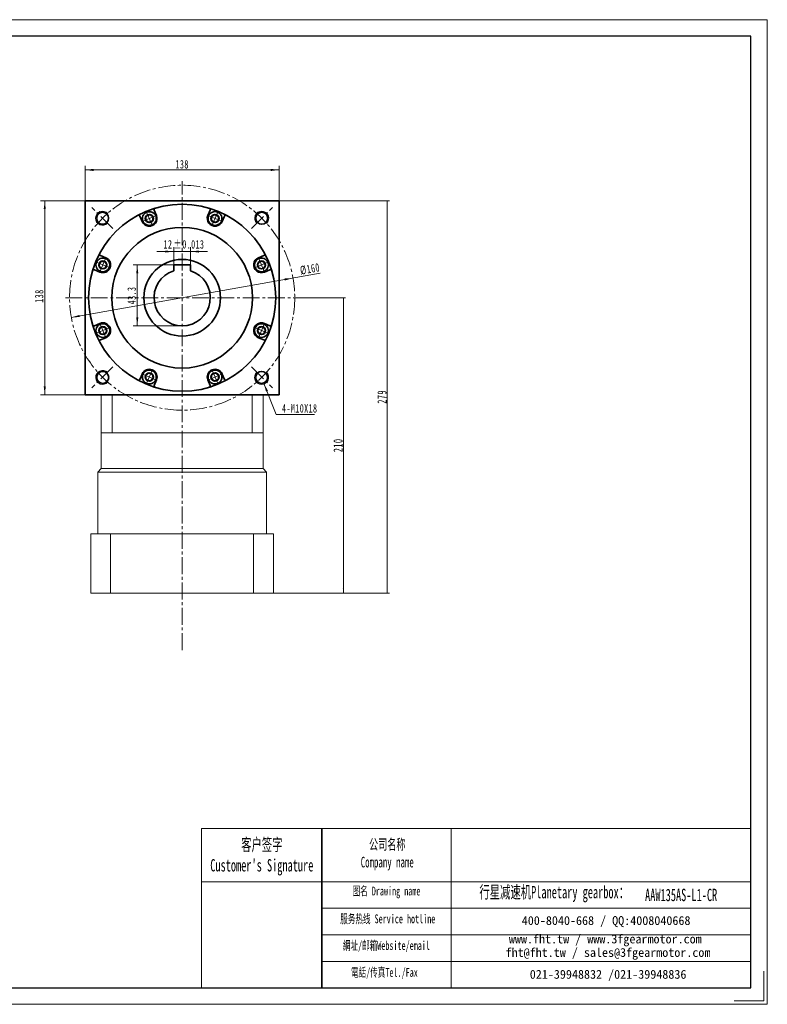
# Model space of a CAD drawing. Header units: millimetres. Extents: x -475 to 515, y -283 to 417.
# Tile 3 of 3: x -16 to 515, y -283 to 417. Entities that reach past the tile are written whole.
import ezdxf

# ---------------------------------------------------------------- set-up
doc = ezdxf.new("R2010")
doc.units = ezdxf.units.MM
doc.set_wipeout_variables(frame=1)
doc.linetypes.add('点画线', pattern=[18, 12, -2, 2, -2])
doc.layers.get('0').update_dxf_attribs({"lineweight": 35})
for name, color, linetype, lineweight in [('7标注层', 4, 'Continuous', 18), ('SLD-0', 7, 'Continuous', 18), ('中心线层', 1, '点画线', 18), ('图框_外框线', 7, 'Continuous', 18), ('尺寸线层', 3, 'Continuous', 18), ('粗实线层', 7, 'Continuous', 35)]:
    doc.layers.add(name, color=color, linetype=linetype, lineweight=lineweight)
doc.styles.add('SLDTEXTSTYLE4', font='txt', dxfattribs={"width": 0.611111})
doc.styles.add('标准', font='txt', dxfattribs={"width": 0.667})
doc.dimstyles.new('a4-1-1', dxfattribs={"dimtxt": 3, "dimasz": 3, "dimexe": 1.5, "dimexo": 0, "dimgap": 0.5, "dimtad": 1, "dimdec": 3, "dimdsep": 46, "dimtxsty": '标准', "dimblk": '_CAXARROW', "dimcen": 0, "dimdle": 6, "dimazin": 2, "dimtfac": 0.707107, "dimtdec": 3, "dimtix": 1, "dimtmove": 2, "dimatfit": 3, "dimfxl": 0, "dimfrac": 2, "dimtolj": 1, "dimarcsym": 0})

# ---------------------------------------------------------------- blocks, each defined once
blk = doc.blocks.new('*X2')
at = {"layer": '尺寸线层', "linetype": 'Continuous'}
for points in [[(2.02, 288.74), (2.77, 282.74), (1.27, 282.74)], [(2.02, 150.74), (2.77, 156.74), (1.27, 156.74)]]:
    blk.add_hatch(color=0, dxfattribs=at).paths.add_polyline_path(points, flags=0)
at = {"layer": '尺寸线层', "color": 0, "linetype": 'Continuous'}
for p, q in [((32.91, 288.74), (-0.98, 288.74)), ((2.02, 288.74), (2.02, 150.74)), ((32.91, 150.74), (-0.98, 150.74))]:
    blk.add_line(p, q, dxfattribs=at)
at = {"layer": '尺寸线层', "color": 0, "insert": (-1.94, 220.94), "char_height": 6, "width": 15.558, "attachment_point": 5, "rotation": 90, "line_spacing_factor": 1.15057, "style": '标准'}
blk.add_mtext('\\T1.1;138', dxfattribs=at)
blk = doc.blocks.new('_CAXARROW')
blk.add_hatch(color=0).paths.add_polyline_path([(0, 0), (-1, 0.125), (-1, -0.125)], flags=0)
blk = doc.blocks.new('*X3')
at = {"layer": '尺寸线层', "linetype": 'Continuous'}
for points in [[(30.66, 310.66), (36.66, 311.41), (36.66, 309.91)], [(168.66, 310.66), (162.66, 311.41), (162.66, 309.91)]]:
    blk.add_hatch(color=0, dxfattribs=at).paths.add_polyline_path(points, flags=0)
at = {"layer": '尺寸线层', "color": 0, "linetype": 'Continuous'}
for p, q in [((30.66, 286.49), (30.66, 313.66)), ((30.66, 310.66), (168.66, 310.66)), ((168.66, 286.49), (168.66, 313.66))]:
    blk.add_line(p, q, dxfattribs=at)
at = {"layer": '尺寸线层', "color": 0, "insert": (99.66, 314.63), "char_height": 6, "width": 15.558, "attachment_point": 5, "line_spacing_factor": 1.15057, "style": '标准'}
blk.add_mtext('\\T1.1;138', dxfattribs=at)
blk = doc.blocks.new('*X18')
at = {"layer": '尺寸线层', "linetype": 'Continuous'}
for points in [[(178.42, 233.75), (172.64, 231.96), (172.38, 233.44)], [(20.89, 205.73), (26.93, 206.04), (26.67, 207.52)]]:
    blk.add_hatch(color=0, dxfattribs=at).paths.add_polyline_path(points, flags=0)
at = {"layer": '尺寸线层', "color": 0, "linetype": 'Continuous'}
blk.add_line((197.67, 237.18), (20.89, 205.73), dxfattribs=at)
at = {"layer": '尺寸线层', "color": 0, "insert": (190.49, 240.2), "char_height": 6, "width": 26.1925, "attachment_point": 5, "rotation": 10.08641, "line_spacing_factor": 1.15057, "style": '标准'}
blk.add_mtext('\\T1.1;%%C160', dxfattribs=at)
blk = doc.blocks.new('*X22')
at = {"layer": '尺寸线层', "linetype": 'Continuous'}
blk.add_hatch(color=0, dxfattribs=at).paths.add_polyline_path([(-9.87, 22.08), (-6.98, 16.77), (-8.38, 16.22)], flags=0)
at = {"layer": '尺寸线层', "color": 0, "linetype": 'Continuous'}
blk.add_line((-9.87, 22.08), (-1.21, 0), dxfattribs=at)
at = {"layer": '尺寸线层', "color": 0}
for p, q in [((-1.21, 0), (0, 0)), ((0, 0), (26.16, 0)), ((0, 0), (0, 0))]:
    blk.add_line(p, q, dxfattribs=at)
at = {"layer": '尺寸线层', "color": 0, "insert": (3, 1.2), "char_height": 6, "width": 46.3194, "attachment_point": 7, "line_spacing_factor": 1.15057, "style": '标准'}
blk.add_mtext('\\T1.1;4-M10X18', dxfattribs=at)
blk = doc.blocks.new('*X26')
at = {"layer": '中心线层', "linetype": '点画线', "lineweight": 18}
for p, q in [((-5.64, 0), (5.64, 0)), ((0, -5.64), (0, 5.64))]:
    blk.add_line(p, q, dxfattribs=at)
at = {"layer": '粗实线层'}
for p, q in [((-2.89, 0), (-1.44, 2.5)), ((-2.89, 0), (-1.44, -2.5)), ((-1.44, 2.5), (1.44, 2.5)), ((2.89, 0), (1.44, 2.5)), ((2.89, 0), (1.44, 2.5)), ((2.89, 0), (1.44, -2.5)), ((-1.44, -2.5), (1.44, -2.5))]:
    blk.add_line(p, q, dxfattribs=at)
blk.add_circle((0, 0), 2.89, dxfattribs=at)
for start, end in [(0, 180), (180, 360)]:
    blk.add_arc((0, 0), 4.89, start, end, dxfattribs=at)
blk = doc.blocks.new('*X28')
at = {"layer": '尺寸线层', "color": 0, "char_height": 6, "attachment_point": 1, "line_spacing_factor": 1.15057, "style": '标准'}
for s, insert, width in [('\\T1.1;12', (86.4, 260.75), 106.028), ('\\T1.1;%%P0.013', (93.45, 260.75), 83.0685)]:
    blk.add_mtext(s, dxfattribs=dict(at, insert=insert, width=width))
blk = doc.blocks.new('*X27')
at = {"layer": '尺寸线层', "linetype": 'Continuous'}
for points in [[(93.66, 252.6), (87.66, 251.85), (87.66, 253.35)], [(105.66, 252.6), (111.66, 251.85), (111.66, 253.35)]]:
    blk.add_hatch(color=0, dxfattribs=at).paths.add_polyline_path(points, flags=0)
at = {"layer": '尺寸线层', "color": 0, "linetype": 'Continuous'}
for p, q in [((117.66, 252.6), (81.66, 252.6)), ((93.66, 243.04), (93.66, 255.6)), ((105.66, 243.04), (105.66, 255.6))]:
    blk.add_line(p, q, dxfattribs=at)
at = {"layer": '尺寸线层', "color": 0}
blk.add_blockref('*X28', (0, 0), dxfattribs=at)
blk = doc.blocks.new('*X29')
at = {"layer": '尺寸线层', "linetype": 'Continuous'}
for points in [[(67.75, 243.04), (68.5, 237.04), (67, 237.04)], [(67.75, 199.74), (68.5, 205.74), (67, 205.74)]]:
    blk.add_hatch(color=0, dxfattribs=at).paths.add_polyline_path(points, flags=0)
at = {"layer": '尺寸线层', "color": 0, "linetype": 'Continuous'}
for p, q in [((93.66, 243.04), (64.75, 243.04)), ((67.75, 243.04), (67.75, 199.74)), ((99.66, 199.74), (64.75, 199.74))]:
    blk.add_line(p, q, dxfattribs=at)
at = {"layer": '尺寸线层', "color": 0, "insert": (63.78, 221.39), "char_height": 6, "width": 22.2122, "attachment_point": 5, "rotation": 90, "line_spacing_factor": 1.15057, "style": '标准'}
blk.add_mtext('\\T1.1;43.3', dxfattribs=at)
blk = doc.blocks.new('*X39')
at = {"layer": '尺寸线层', "linetype": 'Continuous'}
for points in [[(245.4, 288.74), (245.03, 285.74), (245.78, 285.74)], [(245.4, 9.74), (245.03, 12.74), (245.78, 12.74)]]:
    blk.add_hatch(color=0, dxfattribs=at).paths.add_polyline_path(points, flags=0)
at = {"layer": '尺寸线层', "color": 0, "linetype": 'Continuous'}
for p, q in [((168.66, 288.74), (246.9, 288.74)), ((245.4, 9.74), (245.4, 288.74)), ((164.66, 9.74), (246.9, 9.74))]:
    blk.add_line(p, q, dxfattribs=at)
at = {"layer": '尺寸线层', "color": 0, "insert": (241.69, 149.24), "char_height": 6.5, "width": 17.1826, "attachment_point": 5, "rotation": 90, "line_spacing_factor": 1.15057, "style": '标准'}
blk.add_mtext('\\T1.1;279', dxfattribs=at)
blk = doc.blocks.new('*X40')
at = {"layer": '尺寸线层', "linetype": 'Continuous'}
for points in [[(214.2, 219.74), (214.58, 216.74), (213.83, 216.74)], [(214.2, 9.74), (214.58, 12.74), (213.83, 12.74)]]:
    blk.add_hatch(color=0, dxfattribs=at).paths.add_polyline_path(points, flags=0)
at = {"layer": '尺寸线层', "color": 0, "linetype": 'Continuous'}
for p, q in [((182.66, 219.74), (215.7, 219.74)), ((214.2, 219.74), (214.2, 9.74)), ((164.66, 9.74), (215.7, 9.74))]:
    blk.add_line(p, q, dxfattribs=at)
at = {"layer": '尺寸线层', "color": 0, "insert": (210.49, 114.74), "char_height": 6.5, "width": 17.5576, "attachment_point": 5, "rotation": 90, "line_spacing_factor": 1.15057, "style": '标准'}
blk.add_mtext('\\T1.1;210', dxfattribs=at)

msp = doc.modelspace()

# ---------------------------------------------------------------- linework, layer by layer
at = {"color": 7, "linetype": 'Continuous', "lineweight": 15}
for p, q in [((42.1563, 150.7421), (42.1563, 123.7421)), ((49.9598, 123.7421), (49.9598, 150.7421)), ((149.3529, 150.7421), (149.3529, 123.7421)), ((157.1563, 123.7421), (157.1563, 150.7421)), ((42.1563, 123.7421), (42.1563, 98.2421)), ((42.1563, 123.7421), (49.9598, 123.7421)), ((99.6563, 123.7421), (49.9598, 123.7421)), ((149.3529, 123.7421), (99.6563, 123.7421)), ((149.3529, 123.7421), (157.1563, 123.7421)), ((157.1563, 98.2421), (157.1563, 123.7421)), ((42.1563, 98.2421), (39.6563, 95.7421)), ((42.1563, 98.2421), (99.6563, 98.2421)), ((99.6563, 98.2421), (157.1563, 98.2421)), ((159.6563, 95.7421), (157.1563, 98.2421)), ((39.6563, 95.7421), (39.6563, 51.7421)), ((39.6563, 95.7421), (159.6563, 95.7421)), ((159.6563, 51.7421), (159.6563, 95.7421)), ((34.6563, 51.7421), (34.6563, 9.7421)), ((48.8503, 51.7421), (34.6563, 51.7421)), ((48.8503, 9.7421), (48.8503, 51.7421)), ((150.4623, 51.7421), (48.8503, 51.7421)), ((150.4623, 51.7421), (150.4623, 9.7421)), ((164.6563, 51.7421), (150.4623, 51.7421)), ((164.6563, 9.7421), (164.6563, 51.7421)), ((34.6563, 9.7421), (48.8503, 9.7421)), ((150.4623, 9.7421), (48.8503, 9.7421)), ((150.4623, 9.7421), (164.6563, 9.7421))]:
    msp.add_line(p, q, dxfattribs=at)
msp.add_line((198.8155, -157.8121), (198.8155, -271.0072))
for centre, start, end in [((43.078, 276.3008), 43.2191625, 315.1591555), ((156.2347, 276.3008), 313.1992681, 224.8408445), ((43.1959, 163.0657), 46.7509794, 316.9002039), ((156.1167, 163.0657), 133.2490206, 46.6813654)]:
    msp.add_arc(centre, 5, start, end, dxfattribs=at)
at = {"layer": '7标注层', "color": 0}
msp.add_line((113.4275, -157.8121), (113.4275, -270.9878), dxfattribs=at)
at = {"layer": '中心线层'}
for p, q in [((99.6563, -30.7984), (99.6563, 302.7421)), ((50.416, 268.9825), (35.5596, 283.8389)), ((148.8967, 268.9825), (163.7531, 283.8389)), ((16.6563, 219.7421), (182.6563, 219.7421)), ((50.416, 170.5018), (35.5596, 155.6454)), ((148.8967, 170.5018), (163.7531, 155.6454))]:
    msp.add_line(p, q, dxfattribs=at)
msp.add_circle((99.6563, 219.7421), 80, dxfattribs=at)
at = {"layer": '图框_外框线'}
for p, q in [((113.4275, -157.8121), (198.8155, -157.8121)), ((198.8155, -157.8121), (198.8155, -270.9878)), ((198.8155, -157.8121), (503.675, -157.8121)), ((290.8152, -157.8121), (290.8152, -270.9878)), ((113.4275, -195.5789), (198.8155, -195.5789)), ((198.8155, -195.5789), (503.675, -195.5789)), ((198.8155, -214.4623), (503.675, -214.4623)), ((198.8155, -233.3458), (503.675, -233.3458)), ((198.8155, -252.2292), (503.675, -252.2292))]:
    msp.add_line(p, q, dxfattribs=at)
at = {"layer": '图框_外框线', "color": 3}
msp.add_lwpolyline([(513.1063, -259.1987), (513.1063, -280.4191), (491.8859, -280.4191)], dxfattribs=at)
at = {"layer": '粗实线层'}
for p, q in [((168.6563, 288.7421), (30.6563, 288.7421)), ((30.6563, 288.7421), (30.6563, 150.7421)), ((168.6563, 150.7421), (168.6563, 288.7421)), ((81.394, 278.2035), (79.7956, 282.0623)), ((117.9187, 278.2035), (119.517, 282.0623)), ((71.2313, 273.994), (69.633, 277.8528)), ((128.0814, 273.994), (129.6797, 277.8528)), ((45.4044, 248.1672), (41.5457, 249.7655)), ((153.9082, 248.1672), (157.767, 249.7655)), ((41.1949, 238.0045), (37.3362, 239.6028)), ((105.6563, 243.0421), (93.6563, 243.0421)), ((93.6563, 243.0421), (93.6563, 238.8209)), ((105.6563, 243.0421), (105.6563, 238.8209)), ((158.1177, 238.0045), (161.9765, 239.6028)), ((41.1949, 201.4798), (37.3362, 199.8814)), ((158.1177, 201.4798), (161.9765, 199.8814)), ((45.4044, 191.3171), (41.5457, 189.7188)), ((153.9082, 191.3171), (157.767, 189.7188)), ((71.2313, 165.4902), (69.633, 161.6315)), ((81.394, 161.2807), (79.7956, 157.422)), ((117.9187, 161.2807), (119.517, 157.422)), ((128.0814, 165.4902), (129.6797, 161.6315)), ((30.6563, 150.7421), (168.6563, 150.7421))]:
    msp.add_line(p, q, dxfattribs=at)
for centre, radius in [((99.6563, 219.7421), 66.5), ((43.078, 276.3008), 4.25), ((156.2347, 276.3008), 4.25), ((99.6563, 219.7421), 50), ((99.6563, 219.7421), 27.25), ((43.1959, 163.0657), 4.25), ((156.1167, 163.0657), 4.25)]:
    msp.add_circle(centre, radius, dxfattribs=at)
for centre, radius, start, end in [((80.7195, 282.445), 1, 106.8047151, 202.5000301), ((118.5932, 282.445), 1, 337.4999699, 73.1952849), ((68.7091, 277.4701), 1, 22.4999699, 118.1952849), ((76.3126, 276.0988), 5.5, 202.5, 22.5), ((123, 276.0988), 5.5, 157.5, 337.5), ((130.6036, 277.4701), 1, 61.8047151, 157.5000301), ((41.9284, 250.6894), 1, 151.8047151, 247.5000301), ((43.2997, 243.0858), 5.5, 247.5, 67.5), ((156.013, 243.0858), 5.5, 112.5, 292.5), ((157.3843, 250.6894), 1, 292.4999699, 28.1952849), ((36.9535, 238.679), 1, 67.4999699, 163.1952849), ((99.6563, 219.7421), 20, 107.4576031, 72.5423969), ((162.3592, 238.679), 1, 16.8047151, 112.5000301), ((36.9535, 200.8053), 1, 196.8047151, 292.5000301), ((43.2997, 196.3984), 5.5, 292.5, 112.5), ((156.013, 196.3984), 5.5, 67.5, 247.5), ((162.3592, 200.8053), 1, 247.4999699, 343.1952849), ((41.9284, 188.7949), 1, 112.4999699, 208.1952849), ((157.3843, 188.7949), 1, 331.8047151, 67.5000301), ((76.3126, 163.3855), 5.5, 337.5, 157.5), ((123, 163.3855), 5.5, 22.5, 202.5), ((68.7091, 162.0142), 1, 241.8047151, 337.5000301), ((130.6036, 162.0142), 1, 202.4999699, 298.1952849), ((80.7195, 157.0393), 1, 157.4999699, 253.1952849), ((118.5932, 157.0393), 1, 286.8047151, 22.5000301)]:
    msp.add_arc(centre, radius, start, end, dxfattribs=at)

# ---------------------------------------------------------------- block references
at = {"layer": '尺寸线层'}
msp.add_blockref('*X22', (167.6196, 136.7605), dxfattribs=at)
at = {"layer": '粗实线层'}
for p, rotation in [((123, 276.0988), 337.5000000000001), ((43.2997, 243.0858), 67.50000000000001), ((43.2997, 196.3984), 112.5), ((76.3126, 163.3855), 157.5000000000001), ((123, 163.3855), 202.5)]:
    msp.add_blockref('*X26', p, dxfattribs=dict(at, rotation=rotation))

# ---------------------------------------------------------------- texts
at = {"layer": 'SLD-0', "color": 1, "attachment_point": 2, "style": 'SLDTEXTSTYLE4'}
for s, insert, char_height, width in [("{\\fSimSun|b1|i0|c134|p2;客户签字\\PCustomer's Signature}", (156.2687, -164.7991), 8.812256, 109.625367), ('{\\fSimSun|b1|i0|c134|p2;公司名称\\PCompany name}', (245.3988, -165.2669), 7.553362, 97.792453), ('{\\fSimSun|b1|i0|c134|p2;图名 Drawing name}', (244.8825, -199.0598), 6.294468, 80.497967), ('{\\fSimSun|b1|i0|c134|p2;  \\H1.1667x;行星减速机Planetary gearbox\\fSimSun|b0|i0|c134|p2;：}', (360.925, -198.5743), 7.553362, 118.796557), ('{\\fSimSun|b1|i0|c134|p2;AAW135AS-L1-CR}', (454.2436, -200.5797), 8.812256, 64.131013), ('{\\fSimSun|b1|i0|c134|p2;服务热线 Service hotline}', (245.7751, -218.8527), 6.294468, 89.682469), ('{\\fSimSun|b1|i0|c134|p2;網址/邮箱Website/email}', (244.795, -237.8169), 6.294468, 93.351009), ('{\\fSimSun|b1|i0|c134|p2;電話/传真Tel./Fax}', (243.3848, -256.929), 6.294468, 94.473748)]:
    msp.add_mtext(s, dxfattribs=dict(at, insert=insert, char_height=char_height, width=width))
at = {"layer": 'SLD-0', "color": 1, "char_height": 6.294468, "attachment_point": 2}
for s, insert, width in [('{\\fSimSun|b1|i0|c134|p2;400-8040-668 / QQ:4008040668}', (400.9362, -220.0554), 183.266019), ('{\\fSimSun|b1|i0|c134|p2;www.fht.tw / www.3fgearmotor.com }', (400.3558, -233.1659), 183.472325), ('{\\fSimSun|b1|i0|c134|p2;fht@fht.tw / sales@3fgearmotor.com }', (402.2741, -242.7507), 183.472325), ('{\\fSimSun|b1|i0|c134|p2;021-39948832 /021-39948836 }', (402.3399, -258.3052), 140.095)]:
    msp.add_mtext(s, dxfattribs=dict(at, insert=insert, width=width))

# ---------------------------------------------------------------- dimensions: what is measured, and where the dimension line sits
at = {"layer": '尺寸线层'}
dim = msp.add_linear_dim(base=(168.6563, 310.6598), p1=(30.6563, 286.4879), p2=(168.6563, 286.4879), dimstyle='a4-1-1', override={"dimsah": 1, "dimtfill": 1, "dimtzin": 8}, dxfattribs=at)
dim.commit()
dim.dimension.update_dxf_attribs({"geometry": '*X3', "text_midpoint": (99.6563, 314.6273), "dimtype": 160})
for base, p1, p2, picture, middle in [((2.0229, 150.7421), (32.9105, 288.7421), (32.9105, 150.7421), '*X2', (-1.9447, 220.9427)), ((67.7481, 199.7421), (93.6563, 243.0421), (99.6563, 199.7421), '*X29', (63.7805, 221.3921))]:
    dim = msp.add_linear_dim(base=base, p1=p1, p2=p2, angle=270, dimstyle='a4-1-1', override={"dimsah": 1, "dimtfill": 1, "dimtzin": 8}, dxfattribs=at)
    dim.commit()
    dim.dimension.update_dxf_attribs({"geometry": picture, "text_midpoint": middle, "dimtype": 160})
for base, p1, p2, picture, middle in [((245.4033, 288.7421), (164.6563, 9.7421), (168.6563, 288.7421), '*X39', (241.6884, 149.2421)), ((214.2011, 9.7421), (182.6563, 219.7421), (164.6563, 9.7421), '*X40', (210.4862, 114.7421))]:
    dim = msp.add_linear_dim(base=base, p1=p1, p2=p2, angle=90, dimstyle='a4-1-1', override={"dimtxt": 6.5, "dimsah": 1, "dimtfill": 1, "dimtzin": 8}, dxfattribs=at)
    dim.commit()
    dim.dimension.update_dxf_attribs({"geometry": picture, "text_midpoint": middle})
dim = msp.add_diameter_dim_2p(p1=(20.8928, 205.7315), p2=(178.4199, 233.7528), dimstyle='a4-1-1', override={"dimpost": '%%C<>', "dimsah": 1, "dimtfill": 1, "dimtzin": 8}, dxfattribs=at)
dim.commit()
dim.dimension.update_dxf_attribs({"geometry": '*X18', "text_midpoint": (191.2275, 236.031), "dimtype": 163})

# ---------------------------------------------------------------- next in the draw order: wipeouts: each hides what was drawn before it
for points in [[(80.8304, 277.9701), (80.4524, 278.7015), (80.4524, 278.7015), (79.5703, 279.7457), (78.4336, 280.5049), (77.1312, 280.9198), (75.7649, 280.958), (74.4413, 280.6166), (74.4413, 280.6166), (73.264, 279.9221), (72.3249, 278.9289), (71.6973, 277.7146), (71.4304, 276.374), (71.545, 275.0119), (71.545, 275.0119), (71.7949, 274.2275), (71.7949, 274.2275), (72.4331, 273.1219), (73.3358, 272.2193), (74.4413, 271.581), (75.6744, 271.2506), (76.9509, 271.2506), (78.184, 271.581), (78.184, 271.581), (79.4884, 272.3804), (80.4821, 273.5438), (81.0675, 274.9572), (81.1876, 276.4824)], [(157.8843, 238.568), (158.6157, 238.946), (158.6157, 238.946), (159.6599, 239.8282), (160.4191, 240.9648), (160.834, 242.2672), (160.8722, 243.6336), (160.5308, 244.9571), (160.5308, 244.9571), (159.8363, 246.1345), (158.8431, 247.0736), (157.6288, 247.7011), (156.2882, 247.9681), (154.9261, 247.8535), (154.9261, 247.8535), (154.1417, 247.6036), (154.1417, 247.6036), (153.0361, 246.9653), (152.1335, 246.0627), (151.4952, 244.9571), (151.1648, 243.7241), (151.1648, 242.4475), (151.4952, 241.2145), (151.4952, 241.2145), (152.2946, 239.91), (153.458, 238.9164), (154.8714, 238.3309), (156.3967, 238.2109)], [(154.1417, 191.8807), (154.9261, 191.6307), (154.9261, 191.6307), (156.2882, 191.5162), (157.6288, 191.7831), (158.8431, 192.4107), (159.8363, 193.3498), (160.5308, 194.5271), (160.5308, 194.5271), (160.8722, 195.8507), (160.834, 197.217), (160.4191, 198.5194), (159.6599, 199.6561), (158.6157, 200.5382), (158.6157, 200.5382), (157.8843, 200.9162), (157.8843, 200.9162), (156.6513, 201.2466), (155.3747, 201.2466), (154.1417, 200.9162), (153.0361, 200.2779), (152.1335, 199.3753), (151.4952, 198.2698), (151.4952, 198.2698), (151.1381, 196.7821), (151.2581, 195.2569), (151.8436, 193.8434), (152.8372, 192.6801)]]:
    msp.add_wipeout(points).dxf.layer = '粗实线层'

# ---------------------------------------------------------------- next in the draw order: linework, layer by layer
at = {"layer": '图框_外框线', "color": 3}
msp.add_lwpolyline([(-474.8193, -282.7769), (515.4641, -282.7769), (515.4641, 417.495), (-474.8193, 417.495)], close=True, dxfattribs=at)
at = {"layer": '图框_外框线', "color": 3, "lineweight": 25}
msp.add_lwpolyline([(-415.8739, -270.9878), (503.675, -270.9878), (503.675, 405.7059), (-415.8739, 405.7059)], close=True, dxfattribs=at)

# ---------------------------------------------------------------- next in the draw order: block references
at = {"layer": '粗实线层'}
for p, rotation in [((76.3126, 276.0988), 22.5), ((156.013, 243.0858), 292.5000000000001), ((156.013, 196.3984), 247.5000000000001)]:
    msp.add_blockref('*X26', p, dxfattribs=dict(at, rotation=rotation))

# ---------------------------------------------------------------- next in the draw order: dimensions: what is measured, and where the dimension line sits
at = {"layer": '尺寸线层'}
dim = msp.add_linear_dim(base=(93.6563, 252.5983), p1=(105.6563, 243.0421), p2=(93.6563, 243.0421), text='12%%P0.013', dimstyle='a4-1-1', override={"dimsah": 1, "dimtfac": 1, "dimtfill": 1}, dxfattribs=at)
dim.commit()
dim.dimension.update_dxf_attribs({"geometry": '*X27', "text_midpoint": (99.6563, 257.7083), "dimtype": 160})

doc.saveas('drawing.dxf')
